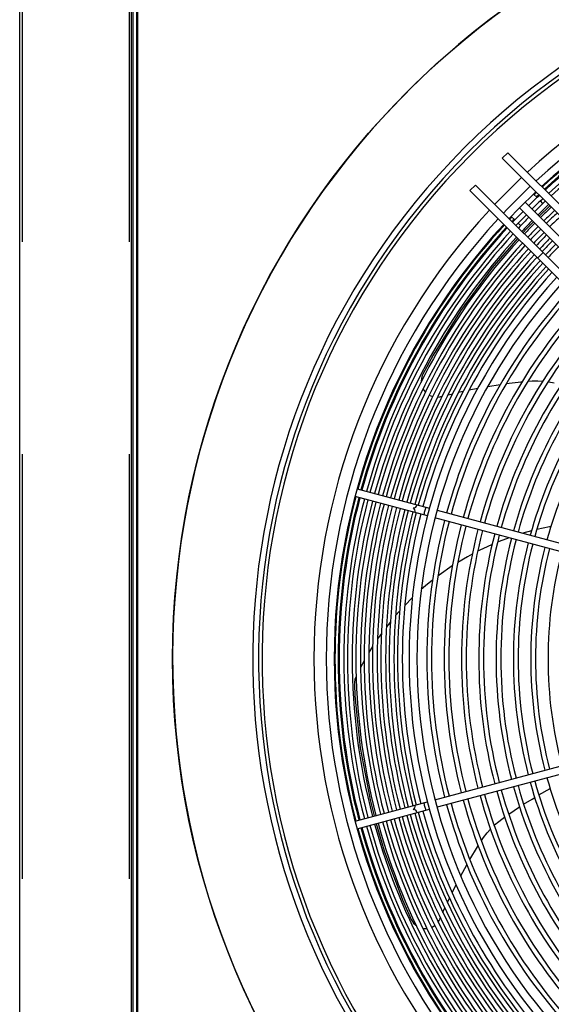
# Model space of a CAD drawing. Header units: centimetres. Extents: x -92429 to 178773, y 2337 to 428125.
# Tile 128 of 138: x 162417 to 162449, y 9635 to 9693. Entities that reach past the tile are written whole.
import ezdxf

# ---------------------------------------------------------------- set-up
doc = ezdxf.new("R2010")
doc.units = ezdxf.units.CM
doc.header["$LTSCALE"] = 50
doc.linetypes.add('DASHED', pattern=[0.75, 0.5, -0.25])
doc.layers.add('WL_urządzenia', color=1, linetype='Continuous')

msp = doc.modelspace()

# ---------------------------------------------------------------- linework, layer by layer
at = {"layer": 'WL_urządzenia', "color": 1, "linetype": 'Continuous'}
for p, q in [((162417.438, 9605.566, 2170), (162417.438, 9704.847, 2170)), ((162424.019, 9605.566, 2170), (162424.019, 9704.847, 2170)), ((162424.112, 9606.539, 2170), (162424.112, 9703.874, 2170)), ((162424.297, 9703.781, 2170), (162424.297, 9606.632, 2170)), ((162424.39, 9606.539, 2170), (162424.39, 9703.874, 2170)), ((162446.143, 9684.999, 2170), (162445.816, 9684.671, 2170)), ((162470.172, 9660.97, 2170), (162446.143, 9684.999, 2170)), ((162445.816, 9684.671, 2170), (162469.781, 9660.705, 2170)), ((162444.242, 9683.098, 2170), (162443.915, 9682.77, 2170)), ((162443.915, 9682.77, 2170), (162467.943, 9658.742, 2170)), ((162468.208, 9659.132, 2170), (162444.242, 9683.098, 2170)), ((162447.866, 9682.358, 2170), (162447.659, 9682.565, 2170)), ((162448.213, 9682.011, 2170), (162448.062, 9682.162, 2170)), ((162446.832, 9681.753, 2170), (162449.946, 9678.64, 2170)), ((162447.16, 9682.081, 2170), (162450.273, 9678.967, 2170)), ((162448.613, 9681.873, 2170), (162447.979, 9681.262, 2170)), ((162446.348, 9681.254, 2170), (162446.555, 9681.047, 2170)), ((162447.651, 9680.934, 2170), (162447.26, 9680.531, 2170)), ((162446.752, 9680.851, 2170), (162446.902, 9680.7, 2170)), ((162447.26, 9680.531, 2170), (162447.04, 9680.3, 2170)), ((162446.724, 9679.96, 2170), (162445.206, 9678.195, 2170)), ((162448.218, 9679.122, 2170), (162447.89, 9678.795, 2170)), ((162445.206, 9678.195, 2170), (162443.36, 9675.696, 2170)), ((162443.36, 9675.696, 2170), (162441.748, 9673.079, 2170)), ((162441.748, 9673.079, 2170), (162441.147, 9671.96, 2170)), ((162441.062, 9671.712, 2170), (162441.045, 9671.532, 2170)), ((162441.115, 9671.89, 2170), (162441.062, 9671.712, 2170)), ((162441.147, 9671.96, 2170), (162441.115, 9671.89, 2170)), ((162441.045, 9671.532, 2170), (162441.045, 9671.504, 2170)), ((162441.155, 9671.097, 2170), (162441.203, 9671.018, 2170)), ((162443.877, 9671.036, 2170), (162444.382, 9671.137, 2170)), ((162444.97, 9671.244, 2170), (162445.703, 9671.361, 2170)), ((162446.054, 9671.41, 2170), (162446.921, 9671.516, 2170)), ((162446.921, 9671.516, 2170), (162446.984, 9671.523, 2170)), ((162447.332, 9671.558, 2170), (162447.35, 9671.559, 2170)), ((162447.35, 9671.559, 2170), (162447.574, 9671.575, 2170)), ((162447.574, 9671.575, 2170), (162447.905, 9671.578, 2170)), ((162447.905, 9671.578, 2170), (162448.209, 9671.56, 2170)), ((162448.516, 9671.522, 2170), (162448.553, 9671.515, 2170)), ((162448.553, 9671.515, 2170), (162448.861, 9671.453, 2170)), ((162441.203, 9671.018, 2170), (162441.296, 9670.901, 2170)), ((162441.52, 9670.726, 2170), (162441.618, 9670.679, 2170)), ((162441.618, 9670.679, 2170), (162441.717, 9670.645, 2170)), ((162442.009, 9670.61, 2170), (162442.151, 9670.626, 2170)), ((162442.151, 9670.626, 2170), (162442.21, 9670.64, 2170)), ((162442.21, 9670.64, 2170), (162442.268, 9670.655, 2170)), ((162442.624, 9670.747, 2170), (162442.629, 9670.749, 2170)), ((162442.629, 9670.749, 2170), (162442.896, 9670.814, 2170)), ((162443.251, 9670.898, 2170), (162443.522, 9670.96, 2170)), ((162441.412, 9663.62, 2170), (162437.159, 9664.76, 2170)), ((162437.279, 9665.207, 2170), (162441.532, 9664.068, 2170)), ((162441.98, 9663.948, 2170), (162456.487, 9660.061, 2170)), ((162456.367, 9659.613, 2170), (162441.86, 9663.5, 2170)), ((162448.596, 9662.968, 2170), (162447.845, 9662.809, 2170)), ((162448.671, 9662.982, 2170), (162448.596, 9662.968, 2170)), ((162447.533, 9662.731, 2170), (162447.035, 9662.593, 2170)), ((162445.218, 9661.934, 2170), (162444.677, 9661.687, 2170)), ((162445.629, 9662.105, 2170), (162445.536, 9662.068, 2170)), ((162446.225, 9662.33, 2170), (162445.629, 9662.105, 2170)), ((162444.049, 9661.368, 2170), (162443.764, 9661.212, 2170)), ((162444.677, 9661.687, 2170), (162444.369, 9661.535, 2170)), ((162442.878, 9660.674, 2170), (162442.105, 9660.136, 2170)), ((162443.764, 9661.212, 2170), (162443.197, 9660.877, 2170)), ((162442.105, 9660.136, 2170), (162442.028, 9660.079, 2170)), ((162441.306, 9659.503, 2170), (162441.051, 9659.282, 2170)), ((162441.711, 9659.834, 2170), (162441.306, 9659.503, 2170)), ((162440.528, 9658.798, 2170), (162440.084, 9658.35, 2170)), ((162439.775, 9658.017, 2170), (162439.541, 9657.75, 2170)), ((162439.101, 9657.215, 2170), (162439.007, 9657.094, 2170)), ((162439.237, 9657.386, 2170), (162439.101, 9657.215, 2170)), ((162438.709, 9656.695, 2170), (162438.484, 9656.375, 2170)), ((162438.194, 9655.935, 2170), (162437.976, 9655.582, 2170)), ((162437.696, 9655.096, 2170), (162437.487, 9654.704, 2170)), ((162437.122, 9653.807, 2170), (162437.121, 9653.704, 2170)), ((162437.121, 9653.704, 2170), (162437.155, 9653.032, 2170)), ((162437.153, 9653.988, 2170), (162437.122, 9653.807, 2170)), ((162437.207, 9654.134, 2170), (162437.153, 9653.988, 2170)), ((162437.22, 9654.162, 2170), (162437.207, 9654.134, 2170)), ((162437.155, 9653.032, 2170), (162437.468, 9649.958, 2170)), ((162441.86, 9646.913, 2170), (162456.367, 9650.8, 2170)), ((162456.487, 9650.353, 2170), (162441.98, 9646.466, 2170)), ((162437.468, 9649.958, 2170), (162438.045, 9646.901, 2170)), ((162447.969, 9647.194, 2170), (162448.627, 9647.575, 2170)), ((162437.159, 9645.654, 2170), (162441.412, 9646.793, 2170)), ((162438.045, 9646.901, 2170), (162438.278, 9645.954, 2170)), ((162447.075, 9646.641, 2170), (162447.571, 9646.953, 2170)), ((162447.571, 9646.953, 2170), (162447.724, 9647.047, 2170)), ((162437.279, 9645.206, 2170), (162441.532, 9646.346, 2170)), ((162446.195, 9646.054, 2170), (162446.834, 9646.484, 2170)), ((162445.369, 9645.426, 2170), (162445.608, 9645.63, 2170)), ((162445.608, 9645.63, 2170), (162445.798, 9645.774, 2170)), ((162445.798, 9645.774, 2170), (162445.958, 9645.887, 2170)), ((162438.398, 9645.506, 2170), (162438.877, 9643.908, 2170)), ((162444.921, 9644.954, 2170), (162445.122, 9645.183, 2170)), ((162445.341, 9645.4, 2170), (162445.369, 9645.426, 2170)), ((162444.584, 9644.49, 2170), (162444.594, 9644.505, 2170)), ((162444.594, 9644.505, 2170), (162444.719, 9644.691, 2170)), ((162444.719, 9644.691, 2170), (162444.921, 9644.954, 2170)), ((162438.877, 9643.908, 2170), (162439.947, 9641.026, 2170)), ((162443.913, 9643.392, 2170), (162444.364, 9644.14, 2170)), ((162444.364, 9644.14, 2170), (162444.397, 9644.194, 2170)), ((162443.377, 9642.435, 2170), (162443.736, 9643.085, 2170)), ((162442.868, 9641.446, 2170), (162443.1, 9641.906, 2170)), ((162439.947, 9641.026, 2170), (162440.459, 9639.864, 2170)), ((162442.591, 9640.868, 2170), (162442.71, 9641.12, 2170)), ((162442.326, 9640.286, 2170), (162442.439, 9640.537, 2170)), ((162440.459, 9639.864, 2170), (162440.495, 9639.795, 2170)), ((162440.495, 9639.795, 2170), (162440.602, 9639.644, 2170)), ((162442.054, 9639.712, 2170), (162442.128, 9639.834, 2170)), ((162442.128, 9639.834, 2170), (162442.154, 9639.889, 2170)), ((162442.154, 9639.889, 2170), (162442.177, 9639.944, 2170)), ((162442.324, 9640.281, 2170), (162442.326, 9640.286, 2170)), ((162440.602, 9639.644, 2170), (162440.734, 9639.52, 2170)), ((162440.734, 9639.52, 2170), (162440.756, 9639.503, 2170)), ((162441.144, 9639.339, 2170), (162441.235, 9639.328, 2170)), ((162441.235, 9639.328, 2170), (162441.385, 9639.329, 2170)), ((162441.661, 9639.398, 2170), (162441.758, 9639.446, 2170)), ((162441.758, 9639.446, 2170), (162441.847, 9639.503, 2170))]:
    msp.add_line(p, q, dxfattribs=at)
at = {"layer": 'WL_urządzenia', "color": 1, "linetype": 'DASHED'}
for p, q in [((162417.577, 9704.755, 2170), (162417.577, 9605.658, 2170)), ((162423.88, 9704.755, 2170), (162423.88, 9605.658, 2170))]:
    msp.add_line(p, q, dxfattribs=at)
at = {"layer": 'WL_urządzenia', "color": 1, "linetype": 'Continuous'}
for points in [[(162440.69, 9663.814, 0.407676), (162440.569, 9664.086, 0.407676), (162440.81, 9664.261)], [(162441.208, 9663.675, 0.037253), (162441.259, 9663.901, 0.037253), (162441.328, 9664.122)], [(162441.328, 9646.291, 0.037253), (162441.259, 9646.512, 0.037253), (162441.208, 9646.738)], [(162440.81, 9646.152, 0.407676), (162440.569, 9646.327, 0.407676), (162440.69, 9646.6)]]:
    msp.add_lwpolyline(points, format="xyb", dxfattribs=at)
msp.add_circle((162473.707, 9655.207, 2170), 47.277, dxfattribs=at)
for radius, start, end in [(47.277, 49.44157, 40.55843), (42.566, 47.99606, 42.00394), (42.222, 48.02047, 41.97953), (42.012, 48.03557, 41.96443), (38.964, 48.27327, 132.68206), (38.239, 47.36195, 132.63805), (37.775, 47.39095, 132.60905), (37.729, 105.35194, 132.60611), (37.544, 105.35368, 132.59429), (37.483, 105.35425, 132.59039), (37.205, 105.3569, 132.57237), (36.992, 105.35895, 132.5584), (38.964, 133.36403, 136.63597), (38.239, 133.33298, 136.66702), (37.775, 133.31252, 136.68748), (37.483, 133.29935, 134.64575), (37.205, 133.28663, 134.6431), (37.729, 133.31044, 133.5921), (36.992, 133.27678, 134.64105), (37.544, 133.3021, 133.58515), (38.964, 137.31794, 222.68206), (37.483, 135.35425, 136.70065), (36.714, 133.26373, 134.63833), (36.501, 133.25361, 134.63622), (36.223, 133.24019, 134.63343), (38.239, 137.36195, 222.63805), (37.729, 136.4079, 136.68956), (37.544, 136.41485, 136.6979), (37.205, 135.3569, 136.71337), (36.992, 135.35895, 136.72322), (36.714, 135.36167, 136.73628), (36.011, 133.2298, 134.63126), (35.732, 133.21602, 134.62839), (37.775, 137.39095, 222.60905), (37.729, 137.39389, 164.64806), (37.544, 137.40572, 164.64632), (37.483, 137.40961, 164.64575), (37.205, 137.42763, 164.6431), (36.501, 135.36378, 136.74639), (36.223, 135.36657, 136.75981), (36.011, 135.36874, 136.7702), (36.992, 137.4416, 164.64105), (36.714, 137.4601, 164.63833), (36.501, 137.47444, 164.63622), (35.732, 135.37161, 136.78398), (35.52, 135.37383, 136.79467), (35.242, 135.37678, 136.80883), (35.029, 135.37907, 136.81982), (36.223, 137.49345, 164.63343), (36.011, 137.50819, 164.63126), (35.732, 137.52772, 164.62839), (34.751, 135.3821, 136.83439), (34.538, 135.38445, 136.84569), (35.52, 137.54287, 164.62617), (35.242, 137.56294, 164.62322), (35.029, 137.57852, 164.62093), (34.751, 137.59916, 164.6179), (34.538, 137.61518, 164.61555), (34.26, 137.63642, 164.61242), (34.048, 137.6529, 164.61), (33.372, 137.70664, 222.29336), (33.769, 137.67476, 164.60679), (32.908, 137.74479, 222.25521), (32.329, 137.79404, 164.58927), (32.051, 137.81831, 164.58571), (31.31, 137.88505, 164.5759), (31.032, 137.91093, 164.5721), (30.291, 137.98219, 164.56164), (30.013, 138.00985, 164.55757), (29.272, 138.0861, 164.54638), (28.994, 138.11574, 164.54203), (28.253, 138.19752, 164.53002), (27.975, 138.22935, 164.52534), (27.234, 138.31729, 164.51243), (26.956, 138.35156, 164.5074), (26.215, 138.44639, 164.49348), (37.729, 165.35194, 194.64806), (37.544, 165.35368, 194.64632), (37.483, 165.35425, 194.64575), (37.205, 165.3569, 194.6431), (36.992, 165.35895, 194.64105), (36.714, 165.36167, 194.63833), (36.501, 165.36378, 194.63622), (36.223, 165.36657, 194.63343), (36.011, 165.36874, 194.63126), (35.732, 165.37161, 194.62839), (35.52, 165.37383, 194.62617), (35.242, 165.37678, 194.62322), (35.029, 165.37907, 194.62093), (34.751, 165.3821, 194.6179), (34.538, 165.38445, 194.61555), (34.26, 165.38757, 194.61243), (34.048, 165.39, 194.61), (33.769, 165.39321, 194.60679), (32.329, 165.41073, 194.58927), (32.051, 165.41429, 194.58571), (31.31, 165.4241, 194.5759), (31.032, 165.4279, 194.5721), (30.291, 165.43836, 194.56164), (30.013, 165.44243, 194.55757), (29.272, 165.45362, 194.54638), (28.994, 165.45797, 194.54203), (28.253, 165.46998, 194.53002), (27.975, 165.47466, 194.52534), (27.234, 165.48757, 194.51243), (26.956, 165.4926, 194.5074), (26.215, 165.50652, 194.49348), (25.937, 165.51196, 194.48804), (25.196, 165.52701, 194.47299), (27.234, 195.48757, 221.68271), (26.956, 195.4926, 221.64844), (26.215, 195.50652, 221.55361), (29.272, 195.45362, 221.9139), (28.994, 195.45797, 221.88426), (28.253, 195.46998, 221.80248), (27.975, 195.47466, 221.77065), (31.31, 195.4241, 222.11495), (31.032, 195.4279, 222.08907), (30.291, 195.43836, 222.01781), (30.013, 195.44243, 221.99015), (34.048, 195.39, 222.3471), (33.769, 195.39321, 222.32524), (32.329, 195.41073, 222.20596), (32.051, 195.41429, 222.18169), (36.223, 195.36657, 222.50655), (36.011, 195.36874, 222.49181), (35.732, 195.37161, 222.47228), (35.52, 195.37383, 222.45713), (35.242, 195.37678, 222.43706), (35.029, 195.37907, 222.42148), (34.751, 195.3821, 222.40084), (34.538, 195.38445, 222.38482), (34.26, 195.38758, 222.36358), (37.729, 195.35194, 222.60611), (37.544, 195.35368, 222.59428), (37.483, 195.35425, 222.59039), (37.205, 195.3569, 222.57237), (36.992, 195.35895, 222.5584), (36.714, 195.36167, 222.5399), (36.501, 195.36378, 222.52556)]:
    msp.add_arc((162473.707, 9655.207, 2170), radius, start, end, dxfattribs=at)

doc.saveas('drawing.dxf')
